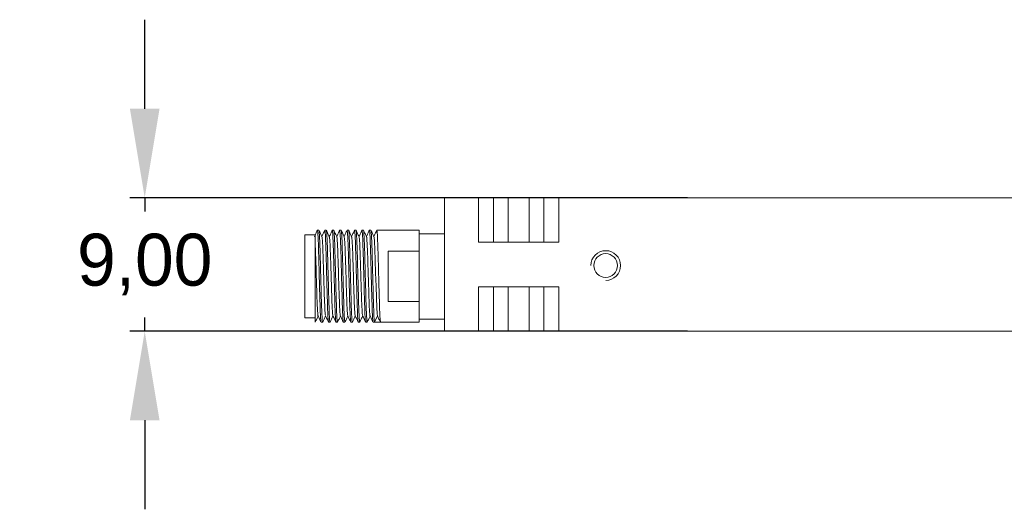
# Model space of a CAD drawing. Header units: millimetres. Extents: x 10 to 887, y 6 to 303.
# Tile 2 of 17: x 116 to 182, y 95 to 128. Entities that reach past the tile are written whole.
import ezdxf

# ---------------------------------------------------------------- set-up
doc = ezdxf.new("R2010")
doc.units = ezdxf.units.MM
doc.header["$PDSIZE"] = -1
doc.dimstyles.new('ISO-25', dxfattribs={"dimtxt": 2.5, "dimasz": 2.5, "dimexe": 1.25, "dimexo": 0.625, "dimtad": 1, "dimtxsty": 'Standard', "dimcen": 2.5, "dimadec": 0, "dimazin": 0, "dimtfac": 1, "dimtmove": 0, "dimatfit": 3, "dimfxl": 1, "dimarcsym": 0})

# ---------------------------------------------------------------- blocks, each defined once
blk = doc.blocks.new('*D68')
at = {"color": 0, "lineweight": -2, "transparency": 16777216}
for p, q in [((124.382, 122.149), (124.382, 128.144)), ((160.929, 116.155), (123.391, 116.155)), ((124.382, 116.155), (124.382, 115.222)), ((124.382, 107.155), (124.382, 108.088)), ((160.929, 107.155), (123.391, 107.155)), ((124.382, 101.161), (124.382, 95.166))]:
    blk.add_line(p, q, dxfattribs=at)
at = {"color": 0, "transparency": 16777216}
for points in [[(123.382, 122.149), (125.381, 122.149), (124.382, 116.155)], [(123.382, 101.161), (125.381, 101.161), (124.382, 107.155)]]:
    blk.add_solid(points, dxfattribs=at)
at = {"layer": 'Defpoints', "color": 0, "transparency": 16777216}
for p in [(124.382, 116.155), (161.92, 116.155), (161.92, 107.155)]:
    blk.add_point(p, dxfattribs=at)
at = {"color": 0, "transparency": 16777216, "insert": (124.382, 111.655), "char_height": 6.35, "attachment_point": 5}
blk.add_mtext('{\\H0.55118x;9,00}', dxfattribs=at)

msp = doc.modelspace()

# ---------------------------------------------------------------- linework, layer by layer
at = {"color": 7, "linetype": 'Continuous', "lineweight": 15}
for p, q in [((144.557, 116.155), (144.557, 107.155)), ((146.857, 116.155), (144.557, 116.155)), ((146.857, 113.155), (146.857, 116.155)), ((147.857, 116.155), (146.857, 116.155)), ((147.857, 113.155), (147.857, 116.155)), ((148.857, 116.155), (147.857, 116.155)), ((148.857, 113.155), (148.857, 116.155)), ((150.257, 116.155), (148.857, 116.155)), ((150.257, 113.155), (150.257, 116.155)), ((151.257, 116.155), (150.257, 116.155)), ((151.257, 113.155), (151.257, 116.155)), ((152.257, 116.155), (151.257, 116.155)), ((190.36, 116.155), (152.257, 116.155)), ((152.257, 113.155), (152.257, 116.155)), ((135.857, 113.661), (135.157, 113.661)), ((135.157, 113.661), (135.157, 108.061)), ((135.857, 111.324), (135.857, 113.661)), ((136.107, 113.961), (136.007, 113.961)), ((136.607, 113.961), (136.507, 113.961)), ((137.107, 113.961), (137.007, 113.961)), ((137.607, 113.961), (137.507, 113.961)), ((138.107, 113.961), (138.007, 113.961)), ((138.607, 113.961), (138.507, 113.961)), ((139.107, 113.961), (139.007, 113.961)), ((139.607, 113.961), (139.507, 113.961)), ((142.857, 113.961), (140.007, 113.961)), ((142.857, 113.711), (142.857, 113.961)), ((142.857, 107.968), (142.857, 113.711)), ((144.557, 113.711), (142.857, 113.711)), ((152.257, 113.155), (146.857, 113.155)), ((140.779, 112.549), (142.857, 112.549)), ((140.779, 109.173), (140.779, 112.549)), ((146.857, 110.155), (152.257, 110.155)), ((146.857, 110.155), (146.857, 107.155)), ((147.857, 110.155), (147.857, 107.155)), ((148.857, 110.155), (148.857, 107.155)), ((150.257, 110.155), (150.257, 107.155)), ((151.257, 110.155), (151.257, 107.155)), ((152.257, 110.155), (152.257, 107.155)), ((142.857, 109.173), (140.779, 109.173)), ((135.157, 108.061), (135.857, 108.061)), ((139.857, 107.761), (140.056, 108.191)), ((136.257, 107.761), (136.357, 107.761)), ((136.757, 107.761), (136.857, 107.761)), ((137.257, 107.761), (137.357, 107.761)), ((137.757, 107.761), (137.857, 107.761)), ((138.257, 107.761), (138.357, 107.761)), ((138.757, 107.761), (138.857, 107.761)), ((139.257, 107.761), (139.357, 107.761)), ((139.757, 107.761), (139.857, 107.761)), ((140.257, 107.761), (139.857, 107.761)), ((140.257, 107.761), (142.857, 107.761)), ((142.857, 107.968), (144.557, 107.968)), ((142.857, 107.761), (142.857, 107.968)), ((146.857, 107.155), (144.557, 107.155)), ((146.857, 107.155), (147.857, 107.155)), ((147.857, 107.155), (148.857, 107.155)), ((148.857, 107.155), (150.257, 107.155)), ((150.257, 107.155), (151.257, 107.155)), ((151.257, 107.155), (152.257, 107.155)), ((190.357, 107.155), (152.257, 107.155))]:
    msp.add_line(p, q, dxfattribs=at)
at = {"color": 7, "linetype": 'Continuous', "lineweight": 15, "flags": 128}
msp.add_lwpolyline([(139.803, 113.493), (139.819, 113.497), (139.846, 113.215), (139.874, 112.667), (139.898, 111.951), (139.925, 111.095), (139.953, 110.201), (139.977, 109.411), (140.004, 108.763), (140.032, 108.335), (140.057, 108.193), (140.057, 108.193)], dxfattribs=at)
at = {"color": 7, "linetype": 'Continuous', "lineweight": 15}
msp.add_circle((155.413, 111.586), 0.8, dxfattribs=at)
msp.add_arc((155.413, 111.586), 1, 270, 180, dxfattribs=at)
for points, knots in [([(136.003, 113.957), (135.97, 113.885), (135.903, 113.74), (135.836, 113.596), (135.803, 113.524)], [0, 0, 0, 0, 0.5000513, 1, 1, 1, 1]), ([(136.257, 107.761), (136.249, 107.795), (136.231, 107.864), (136.202, 108.398), (136.176, 109.186), (136.151, 110.169), (136.122, 111.228), (136.095, 112.247), (136.07, 113.107), (136.042, 113.723), (136.02, 113.921), (136.008, 113.978), (136.004, 113.945), (136.003, 113.934)], [0, 0, 0, 0, 0.1056265, 0.2112521, 0.316899, 0.4225341, 0.5281669, 0.633813, 0.7394504, 0.8450843, 0.9507295, 0.9835454, 1, 1, 1, 1]), ([(136.312, 113.524), (136.278, 113.596), (136.211, 113.74), (136.144, 113.885), (136.111, 113.957)], [0, 0, 0, 0, 0.4999356, 1, 1, 1, 1]), ([(136.361, 107.769), (136.36, 107.766), (136.35, 107.74), (136.331, 107.884), (136.302, 108.393), (136.276, 109.187), (136.251, 110.168), (136.222, 111.228), (136.195, 112.246), (136.17, 113.11), (136.142, 113.712), (136.122, 113.934), (136.112, 113.95), (136.111, 113.953)], [0, 0, 0, 0, 0.016553, 0.123946, 0.231339, 0.338752, 0.446154, 0.553554, 0.660967, 0.768371, 0.875771, 0.983183, 1, 1, 1, 1]), ([(136.503, 113.957), (136.47, 113.885), (136.404, 113.743), (136.339, 113.602), (136.307, 113.533)], [0, 0, 0, 0, 0.511331, 1, 1, 1, 1]), ([(136.312, 113.492), (136.315, 113.494), (136.326, 113.501), (136.348, 113.214), (136.376, 112.663), (136.402, 111.816), (136.437, 110.728), (136.472, 109.558), (136.505, 108.66), (136.538, 108.181), (136.555, 108.238), (136.562, 108.258)], [0, 0, 0, 0, 0.038073, 0.145173, 0.252421, 0.355429, 0.497484, 0.638009, 0.777247, 0.919953, 1, 1, 1, 1]), ([(136.757, 107.761), (136.749, 107.795), (136.731, 107.864), (136.702, 108.398), (136.676, 109.186), (136.651, 110.169), (136.622, 111.228), (136.595, 112.247), (136.57, 113.107), (136.542, 113.723), (136.52, 113.921), (136.508, 113.978), (136.504, 113.945), (136.503, 113.934)], [0, 0, 0, 0, 0.105627, 0.211253, 0.3169, 0.422535, 0.528169, 0.633815, 0.739453, 0.845087, 0.950732, 0.983548, 1, 1, 1, 1]), ([(136.811, 113.524), (136.778, 113.596), (136.711, 113.74), (136.644, 113.885), (136.611, 113.957)], [0, 0, 0, 0, 0.499956, 1, 1, 1, 1]), ([(136.861, 107.769), (136.86, 107.766), (136.85, 107.74), (136.831, 107.884), (136.802, 108.393), (136.776, 109.187), (136.751, 110.168), (136.722, 111.228), (136.695, 112.246), (136.67, 113.11), (136.642, 113.712), (136.622, 113.934), (136.612, 113.95), (136.611, 113.953)], [0, 0, 0, 0, 0.016549, 0.123943, 0.231337, 0.338752, 0.446155, 0.553556, 0.66097, 0.768376, 0.875777, 0.983191, 1, 1, 1, 1]), ([(136.802, 113.463), (136.809, 113.484), (136.826, 113.541), (136.859, 113.062), (136.893, 112.164), (136.928, 110.994), (136.962, 109.906), (136.988, 109.059), (137.016, 108.508), (137.038, 108.22), (137.05, 108.228), (137.053, 108.23)], [0, 0, 0, 0, 0.080046, 0.222734, 0.361954, 0.502461, 0.644497, 0.747492, 0.854726, 0.961812, 1, 1, 1, 1]), ([(137.003, 113.957), (136.97, 113.885), (136.904, 113.743), (136.839, 113.602), (136.807, 113.533)], [0, 0, 0, 0, 0.511332, 1, 1, 1, 1]), ([(137.257, 107.761), (137.249, 107.795), (137.231, 107.864), (137.202, 108.398), (137.176, 109.186), (137.151, 110.169), (137.122, 111.228), (137.095, 112.247), (137.07, 113.107), (137.042, 113.723), (137.02, 113.921), (137.008, 113.978), (137.004, 113.945), (137.003, 113.934)], [0, 0, 0, 0, 0.105626, 0.211252, 0.316899, 0.422534, 0.528166, 0.633812, 0.73945, 0.845084, 0.950729, 0.983545, 1, 1, 1, 1]), ([(137.312, 113.524), (137.278, 113.596), (137.211, 113.74), (137.144, 113.885), (137.111, 113.957)], [0, 0, 0, 0, 0.4999408, 1, 1, 1, 1]), ([(137.361, 107.769), (137.36, 107.766), (137.35, 107.74), (137.331, 107.884), (137.302, 108.393), (137.276, 109.187), (137.251, 110.168), (137.222, 111.228), (137.195, 112.246), (137.17, 113.11), (137.142, 113.712), (137.122, 113.934), (137.112, 113.95), (137.111, 113.953)], [0, 0, 0, 0, 0.016567, 0.12396, 0.231351, 0.338764, 0.446166, 0.553565, 0.660977, 0.76838, 0.87578, 0.983192, 1, 1, 1, 1]), ([(137.303, 113.508), (137.304, 113.516), (137.314, 113.579), (137.331, 113.424), (137.36, 113.028), (137.386, 112.368), (137.41, 111.555), (137.438, 110.66), (137.465, 109.79), (137.489, 109.036), (137.517, 108.486), (137.542, 108.191), (137.556, 108.217), (137.562, 108.227)], [0, 0, 0, 0, 0.013409, 0.113722, 0.217515, 0.319116, 0.418697, 0.522305, 0.624633, 0.723787, 0.82706, 0.929979, 1, 1, 1, 1]), ([(137.503, 113.957), (137.47, 113.885), (137.404, 113.743), (137.339, 113.602), (137.307, 113.533)], [0, 0, 0, 0, 0.511331, 1, 1, 1, 1]), ([(137.757, 107.761), (137.749, 107.795), (137.731, 107.864), (137.702, 108.398), (137.676, 109.186), (137.651, 110.169), (137.622, 111.228), (137.595, 112.247), (137.57, 113.107), (137.542, 113.723), (137.52, 113.921), (137.508, 113.978), (137.504, 113.945), (137.503, 113.934)], [0, 0, 0, 0, 0.105626, 0.211252, 0.316898, 0.422533, 0.528166, 0.633812, 0.739449, 0.845082, 0.950727, 0.983543, 1, 1, 1, 1]), ([(137.812, 113.524), (137.778, 113.596), (137.711, 113.74), (137.644, 113.885), (137.611, 113.957)], [0, 0, 0, 0, 0.499948, 1, 1, 1, 1]), ([(137.861, 107.769), (137.86, 107.766), (137.85, 107.74), (137.831, 107.884), (137.802, 108.393), (137.776, 109.187), (137.751, 110.168), (137.722, 111.228), (137.695, 112.246), (137.67, 113.11), (137.642, 113.712), (137.622, 113.934), (137.612, 113.95), (137.611, 113.953)], [0, 0, 0, 0, 0.016548, 0.123942, 0.231335, 0.33875, 0.446153, 0.553553, 0.660967, 0.768372, 0.875773, 0.983186, 1, 1, 1, 1]), ([(137.803, 113.505), (137.804, 113.514), (137.814, 113.576), (137.832, 113.414), (137.861, 113.007), (137.887, 112.34), (137.911, 111.522), (137.939, 110.626), (137.966, 109.76), (137.99, 109.011), (138.018, 108.471), (138.043, 108.187), (138.056, 108.217), (138.062, 108.229)], [0, 0, 0, 0, 0.017126, 0.117661, 0.221487, 0.322912, 0.422646, 0.526321, 0.628505, 0.72774, 0.831115, 0.93392, 1, 1, 1, 1]), ([(138.003, 113.957), (137.97, 113.885), (137.904, 113.743), (137.839, 113.602), (137.807, 113.533)], [0, 0, 0, 0, 0.511331, 1, 1, 1, 1]), ([(138.257, 107.761), (138.249, 107.795), (138.231, 107.864), (138.202, 108.398), (138.176, 109.186), (138.151, 110.169), (138.122, 111.228), (138.095, 112.247), (138.07, 113.107), (138.042, 113.723), (138.02, 113.921), (138.008, 113.978), (138.004, 113.945), (138.003, 113.934)], [0, 0, 0, 0, 0.1056269, 0.2112529, 0.3169001, 0.4225357, 0.5281689, 0.6338154, 0.7394532, 0.8450874, 0.950733, 0.9835491, 1, 1, 1, 1]), ([(138.311, 113.524), (138.278, 113.596), (138.211, 113.74), (138.144, 113.885), (138.111, 113.957)], [0, 0, 0, 0, 0.4999563, 1, 1, 1, 1]), ([(138.361, 107.769), (138.36, 107.766), (138.35, 107.74), (138.331, 107.884), (138.302, 108.393), (138.276, 109.187), (138.251, 110.168), (138.222, 111.228), (138.195, 112.246), (138.17, 113.11), (138.142, 113.712), (138.122, 113.934), (138.112, 113.95), (138.111, 113.953)], [0, 0, 0, 0, 0.016558, 0.123951, 0.231343, 0.338756, 0.446158, 0.553557, 0.66097, 0.768374, 0.875775, 0.983186, 1, 1, 1, 1]), ([(138.303, 113.501), (138.304, 113.512), (138.315, 113.574), (138.333, 113.404), (138.362, 112.986), (138.388, 112.312), (138.412, 111.49), (138.441, 110.593), (138.467, 109.73), (138.491, 108.986), (138.519, 108.455), (138.543, 108.183), (138.557, 108.217), (138.562, 108.23)], [0, 0, 0, 0, 0.020849, 0.121577, 0.225391, 0.326598, 0.426466, 0.530164, 0.63216, 0.731459, 0.834892, 0.937542, 1, 1, 1, 1]), ([(138.503, 113.957), (138.47, 113.885), (138.404, 113.743), (138.339, 113.602), (138.307, 113.533)], [0, 0, 0, 0, 0.511325, 1, 1, 1, 1]), ([(138.757, 107.761), (138.749, 107.795), (138.731, 107.864), (138.702, 108.398), (138.676, 109.186), (138.651, 110.169), (138.622, 111.228), (138.595, 112.247), (138.57, 113.107), (138.542, 113.723), (138.52, 113.921), (138.508, 113.978), (138.504, 113.945), (138.503, 113.934)], [0, 0, 0, 0, 0.1056261, 0.2112513, 0.3168977, 0.4225325, 0.5281649, 0.6338106, 0.7394476, 0.845081, 0.9507258, 0.9835416, 1, 1, 1, 1]), ([(138.812, 113.524), (138.778, 113.596), (138.711, 113.74), (138.644, 113.885), (138.611, 113.957)], [0, 0, 0, 0, 0.499947, 1, 1, 1, 1]), ([(138.861, 107.769), (138.86, 107.766), (138.85, 107.74), (138.831, 107.884), (138.802, 108.393), (138.776, 109.187), (138.751, 110.168), (138.722, 111.228), (138.695, 112.246), (138.67, 113.11), (138.642, 113.712), (138.622, 113.934), (138.612, 113.95), (138.611, 113.953)], [0, 0, 0, 0, 0.0165558, 0.1239488, 0.231341, 0.3387547, 0.4461565, 0.553556, 0.660969, 0.7683731, 0.8757736, 0.9831857, 1, 1, 1, 1]), ([(138.803, 113.471), (138.81, 113.485), (138.829, 113.519), (138.863, 112.982), (138.896, 112.042), (138.932, 110.861), (138.968, 109.68), (139.001, 108.74), (139.036, 108.203), (139.054, 108.237), (139.062, 108.251)], [0, 0, 0, 0, 0.092545, 0.23034, 0.363774, 0.500003, 0.636233, 0.769667, 0.907462, 1, 1, 1, 1]), ([(139.003, 113.957), (138.97, 113.885), (138.904, 113.743), (138.839, 113.602), (138.807, 113.533)], [0, 0, 0, 0, 0.5113322, 1, 1, 1, 1]), ([(139.257, 107.761), (139.249, 107.795), (139.231, 107.864), (139.202, 108.398), (139.176, 109.186), (139.151, 110.169), (139.122, 111.228), (139.095, 112.247), (139.07, 113.107), (139.042, 113.723), (139.02, 113.921), (139.008, 113.978), (139.004, 113.945), (139.003, 113.934)], [0, 0, 0, 0, 0.105626, 0.211252, 0.316898, 0.422533, 0.528166, 0.633812, 0.739449, 0.845082, 0.950727, 0.983543, 1, 1, 1, 1]), ([(139.311, 113.524), (139.278, 113.596), (139.211, 113.74), (139.144, 113.885), (139.111, 113.957)], [0, 0, 0, 0, 0.499953, 1, 1, 1, 1]), ([(139.361, 107.769), (139.36, 107.766), (139.35, 107.74), (139.331, 107.884), (139.302, 108.393), (139.276, 109.187), (139.251, 110.168), (139.222, 111.228), (139.195, 112.246), (139.17, 113.11), (139.142, 113.712), (139.122, 113.934), (139.112, 113.95), (139.111, 113.953)], [0, 0, 0, 0, 0.01655, 0.123945, 0.23134, 0.338756, 0.44616, 0.553562, 0.660978, 0.768384, 0.875787, 0.983201, 1, 1, 1, 1]), ([(139.303, 113.492), (139.308, 113.504), (139.321, 113.538), (139.345, 113.267), (139.373, 112.736), (139.397, 111.992), (139.424, 111.129), (139.452, 110.232), (139.476, 109.41), (139.502, 108.736), (139.531, 108.318), (139.549, 108.148), (139.56, 108.21), (139.561, 108.22)], [0, 0, 0, 0, 0.062327, 0.165018, 0.268493, 0.367831, 0.469868, 0.573608, 0.673517, 0.774764, 0.87862, 0.979388, 1, 1, 1, 1]), ([(139.503, 113.957), (139.47, 113.885), (139.404, 113.743), (139.339, 113.602), (139.307, 113.533)], [0, 0, 0, 0, 0.511325, 1, 1, 1, 1]), ([(139.757, 107.761), (139.749, 107.795), (139.731, 107.864), (139.702, 108.398), (139.676, 109.186), (139.651, 110.169), (139.622, 111.228), (139.595, 112.247), (139.57, 113.107), (139.542, 113.723), (139.52, 113.921), (139.508, 113.978), (139.504, 113.945), (139.503, 113.934)], [0, 0, 0, 0, 0.105626, 0.211251, 0.316898, 0.422532, 0.528165, 0.633811, 0.739448, 0.845081, 0.950726, 0.983542, 1, 1, 1, 1]), ([(139.812, 113.524), (139.778, 113.596), (139.711, 113.74), (139.644, 113.885), (139.611, 113.957)], [0, 0, 0, 0, 0.499942, 1, 1, 1, 1]), ([(139.857, 107.761), (139.849, 107.795), (139.831, 107.864), (139.802, 108.398), (139.776, 109.186), (139.751, 110.169), (139.722, 111.228), (139.695, 112.246), (139.67, 113.11), (139.642, 113.712), (139.622, 113.934), (139.612, 113.95), (139.611, 113.953)], [0, 0, 0, 0, 0.1092008, 0.2184008, 0.3276227, 0.4368325, 0.5460399, 0.655261, 0.7644731, 0.8736816, 0.9829018, 1, 1, 1, 1]), ([(140.003, 113.957), (139.97, 113.885), (139.904, 113.743), (139.839, 113.602), (139.807, 113.533)], [0, 0, 0, 0, 0.51134, 1, 1, 1, 1]), ([(140.257, 107.761), (140.249, 107.795), (140.231, 107.864), (140.202, 108.398), (140.176, 109.186), (140.151, 110.169), (140.122, 111.228), (140.095, 112.247), (140.07, 113.107), (140.042, 113.723), (140.02, 113.921), (140.008, 113.978), (140.004, 113.945), (140.003, 113.934)], [0, 0, 0, 0, 0.105625, 0.21125, 0.316895, 0.422529, 0.52816, 0.633805, 0.739441, 0.845074, 0.950718, 0.983533, 1, 1, 1, 1]), ([(135.857, 113.026), (135.863, 112.905), (135.878, 112.601), (135.899, 111.93), (135.926, 111.063), (135.954, 110.167), (135.978, 109.354), (136.004, 108.694), (136.033, 108.298), (136.051, 108.143), (136.06, 108.206), (136.061, 108.214)], [0, 0, 0, 0, 0.083882, 0.209351, 0.338837, 0.469943, 0.595952, 0.724518, 0.855858, 0.982794, 1, 1, 1, 1]), ([(135.857, 107.761), (135.857, 107.811), (135.857, 107.912), (135.857, 108.475), (135.857, 109.271), (135.857, 110.229), (135.857, 110.939), (135.857, 111.287), (135.857, 111.324)], [0, 0, 0, 0, 0.197642, 0.395291, 0.592722, 0.790517, 0.977596, 1, 1, 1, 1]), ([(135.861, 107.765), (135.894, 107.837), (135.96, 107.978), (136.025, 108.12), (136.057, 108.189)], [0, 0, 0, 0, 0.511488, 1, 1, 1, 1]), ([(136.053, 108.198), (136.086, 108.126), (136.153, 107.982), (136.22, 107.837), (136.253, 107.765)], [0, 0, 0, 0, 0.499949, 1, 1, 1, 1]), ([(136.361, 107.765), (136.394, 107.837), (136.46, 107.978), (136.525, 108.12), (136.557, 108.189)], [0, 0, 0, 0, 0.511324, 1, 1, 1, 1]), ([(136.553, 108.198), (136.586, 108.126), (136.653, 107.982), (136.72, 107.837), (136.753, 107.765)], [0, 0, 0, 0, 0.499949, 1, 1, 1, 1]), ([(136.861, 107.765), (136.894, 107.837), (136.96, 107.978), (137.025, 108.12), (137.057, 108.189)], [0, 0, 0, 0, 0.511229, 1, 1, 1, 1]), ([(137.053, 108.198), (137.086, 108.126), (137.153, 107.982), (137.22, 107.837), (137.253, 107.765)], [0, 0, 0, 0, 0.499948, 1, 1, 1, 1]), ([(137.361, 107.765), (137.394, 107.837), (137.46, 107.978), (137.525, 108.12), (137.557, 108.189)], [0, 0, 0, 0, 0.511386, 1, 1, 1, 1]), ([(137.553, 108.198), (137.586, 108.126), (137.653, 107.982), (137.72, 107.837), (137.753, 107.765)], [0, 0, 0, 0, 0.499954, 1, 1, 1, 1]), ([(137.861, 107.765), (137.894, 107.837), (137.96, 107.978), (138.025, 108.12), (138.057, 108.189)], [0, 0, 0, 0, 0.511288, 1, 1, 1, 1]), ([(138.053, 108.198), (138.086, 108.126), (138.153, 107.982), (138.22, 107.837), (138.253, 107.765)], [0, 0, 0, 0, 0.499948, 1, 1, 1, 1]), ([(138.361, 107.765), (138.394, 107.837), (138.46, 107.978), (138.525, 108.12), (138.557, 108.189)], [0, 0, 0, 0, 0.511452, 1, 1, 1, 1]), ([(138.553, 108.198), (138.586, 108.126), (138.653, 107.982), (138.72, 107.837), (138.753, 107.765)], [0, 0, 0, 0, 0.499949, 1, 1, 1, 1]), ([(138.861, 107.765), (138.894, 107.837), (138.96, 107.978), (139.025, 108.12), (139.057, 108.189)], [0, 0, 0, 0, 0.511338, 1, 1, 1, 1]), ([(139.053, 108.198), (139.086, 108.126), (139.153, 107.982), (139.22, 107.837), (139.253, 107.765)], [0, 0, 0, 0, 0.4999487, 1, 1, 1, 1]), ([(139.361, 107.765), (139.394, 107.837), (139.46, 107.978), (139.525, 108.12), (139.557, 108.189)], [0, 0, 0, 0, 0.511155, 1, 1, 1, 1]), ([(139.553, 108.198), (139.586, 108.126), (139.653, 107.982), (139.72, 107.837), (139.753, 107.765)], [0, 0, 0, 0, 0.499949, 1, 1, 1, 1]), ([(140.053, 108.198), (140.086, 108.126), (140.153, 107.982), (140.22, 107.837), (140.253, 107.765)], [0, 0, 0, 0, 0.499948, 1, 1, 1, 1])]:
    msp.add_open_spline(points, degree=3, knots=knots, dxfattribs=at)

# ---------------------------------------------------------------- dimensions: what is measured, and where the dimension line sits
dim = msp.add_linear_dim(base=(124.382, 116.155), p1=(161.92, 107.155), p2=(161.92, 116.155), angle=90, text='{\\H0.55118x;<>}', dimstyle='ISO-25', override={"dimtxt": 6.35, "dimasz": 5.9944, "dimexe": 0.9906, "dimexo": 0.9906, "dimgap": 1.524, "dimtih": 1, "dimtoh": 1, "dimzin": 0, "dimadec": 2, "dimtzin": 0})
dim.commit()
dim.dimension.update_dxf_attribs({"geometry": '*D68', "text_midpoint": (124.382, 111.655), "dimtype": 160})

doc.saveas('drawing.dxf')
